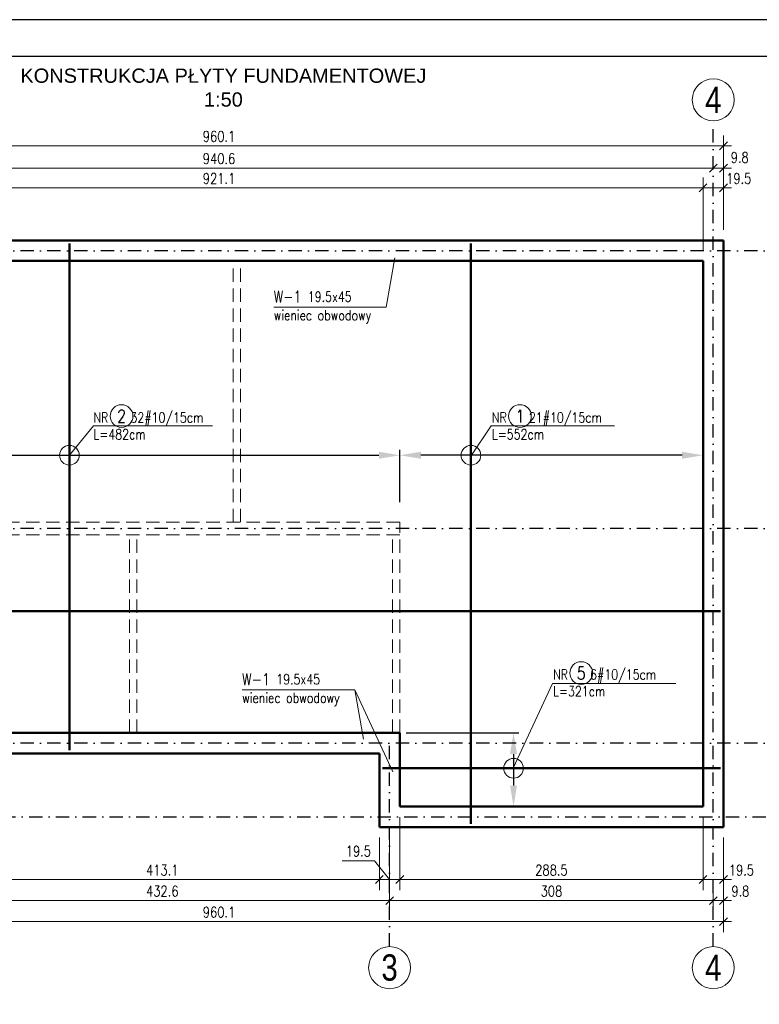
# Model space of a CAD drawing. Header units: inches. Extents: x 72095 to 82628, y -36879 to -32162.
# Tile 14 of 34: x 72787 to 73491, y -33099 to -32162. Entities that reach past the tile are written whole.
import ezdxf
from ezdxf.enums import TextEntityAlignment as Align

# ---------------------------------------------------------------- set-up
doc = ezdxf.new("R2010")
doc.units = ezdxf.units.IN
doc.header["$MEASUREMENT"] = 0
doc.linetypes.add('DASHDOT', pattern=[25.4, 12.7, -6.35, 0, -6.35])
doc.linetypes.add('DASHED', pattern=[19.05, 12.7, -6.35])
doc.layers.add('_tabelka', color=4, linetype='Continuous')
for name, color, linetype, lineweight in [('Obrys', 4, 'Continuous', 20), ('Opisy', 4, 'Continuous', 20), ('Osie', 6, 'DASHDOT', 15), ('WYMIARY', 6, 'Continuous', 15), ('ZBROJENIE', 7, 'Continuous', 50), ('ZBROJENIE zakres', 6, 'Continuous', 13), ('Ściany nośne', 5, 'Continuous', 50)]:
    doc.layers.add(name, color=color, linetype=linetype, lineweight=lineweight)
doc.styles.add('1. Simplex', font='simplex.shx', dxfattribs={"width": 0.8})
doc.styles.add('Arial', font='arial.ttf')
doc.styles.add('ROMANS', font='ROMANS.shx', dxfattribs={"width": 0.8})
doc.dimstyles.new('1_50', dxfattribs={"dimscale": 50, "dimtxt": 0.2, "dimasz": 0.15, "dimexe": 0.2, "dimexo": 0.2, "dimgap": 0.08, "dimtad": 1, "dimdec": 1, "dimzin": 9, "dimdsep": 46, "dimtxsty": '1. Simplex', "dimblk": 'OBLIQUE', "dimcen": 0.15, "dimdle": 0.15, "dimclrd": 256, "dimclre": 256, "dimclrt": 4, "dimadec": 1, "dimazin": 0, "dimtfac": 1, "dimtdec": 0, "dimtmove": 1, "dimatfit": 3, "dimfxl": 1, "dimlwd": -1, "dimlwe": -1, "dimarcsym": 0})
doc.dimstyles.new('1_50 zbrojenie', dxfattribs={"dimscale": 50, "dimtxt": 2.5e-06, "dimasz": 0.4, "dimexe": 0.1, "dimexo": 0.12, "dimgap": 0, "dimtad": 1, "dimrnd": 0.5, "dimzin": 12, "dimdsep": 46, "dimtxsty": 'ROMANS', "dimcen": 0, "dimdle": 10, "dimclrd": 256, "dimclrt": 2, "dimazin": 0, "dimtfac": 1, "dimtofl": 0, "dimtmove": 1, "dimatfit": 3, "dimfxl": 1, "dimtolj": 1, "dimtzin": 0, "dimarcsym": 0})

# ---------------------------------------------------------------- blocks, each defined once
blk = doc.blocks.new('_Oblique')
at = {"color": 0, "linetype": 'ByBlock', "lineweight": -2}
blk.add_line((-0.5, -0.5), (0.5, 0.5), dxfattribs=at)
blk = doc.blocks.new('*D3')
at = {"layer": 'Defpoints', "color": 0, "transparency": 16777216}
for p in [(73437.36, -32322.04), (72516.26, -32391.54), (73437.36, -32391.54)]:
    blk.add_point(p, dxfattribs=at)
at = {"layer": 'WYMIARY', "transparency": 16777216}
for p, q in [((72516.26, -32381.54), (72516.26, -32312.04)), ((73437.36, -32381.54), (73437.36, -32312.04)), ((72508.76, -32322.04), (73444.86, -32322.04))]:
    blk.add_line(p, q, dxfattribs=at)
at = {"layer": 'WYMIARY', "transparency": 16777216, "xscale": 7.5, "yscale": 7.5, "zscale": 7.5, "rotation": 180}
blk.add_blockref('_Oblique', (72516.26, -32322.04), dxfattribs=at)
at = {"layer": 'WYMIARY', "transparency": 16777216, "xscale": 7.5, "yscale": 7.5, "zscale": 7.5}
blk.add_blockref('_Oblique', (73437.36, -32322.04), dxfattribs=at)
at = {"layer": 'WYMIARY', "color": 4, "transparency": 16777216, "insert": (72976.81, -32313.04), "char_height": 10, "attachment_point": 5, "style": '1. Simplex'}
blk.add_mtext('921.1', dxfattribs=at)
blk = doc.blocks.new('*D4')
at = {"layer": 'Defpoints', "color": 0, "transparency": 16777216}
for p in [(72496.76, -32282.04), (72496.76, -32372.04), (73456.86, -32372.04)]:
    blk.add_point(p, dxfattribs=at)
at = {"layer": 'WYMIARY', "transparency": 16777216}
for p, q in [((72496.76, -32362.04), (72496.76, -32272.04)), ((73456.86, -32362.04), (73456.86, -32272.04)), ((73464.36, -32282.04), (72489.26, -32282.04))]:
    blk.add_line(p, q, dxfattribs=at)
at = {"layer": 'WYMIARY', "transparency": 16777216, "xscale": 7.5, "yscale": 7.5, "zscale": 7.5, "rotation": 180}
blk.add_blockref('_Oblique', (72496.76, -32282.04), dxfattribs=at)
at = {"layer": 'WYMIARY', "transparency": 16777216, "xscale": 7.5, "yscale": 7.5, "zscale": 7.5}
blk.add_blockref('_Oblique', (73456.86, -32282.04), dxfattribs=at)
at = {"layer": 'WYMIARY', "color": 4, "transparency": 16777216, "insert": (72976.81, -32273.04), "char_height": 10, "attachment_point": 5, "style": '1. Simplex'}
blk.add_mtext('960.1', dxfattribs=at)
blk = doc.blocks.new('*D6')
at = {"layer": 'Defpoints', "color": 0, "transparency": 16777216}
for p in [(73447.11, -32303.23), (72506.51, -32311.19), (73447.11, -32311.19)]:
    blk.add_point(p, dxfattribs=at)
at = {"layer": 'WYMIARY', "transparency": 16777216}
for p, q in [((72506.51, -32301.19), (72506.51, -32293.23)), ((73447.11, -32301.19), (73447.11, -32293.23)), ((72499.01, -32303.23), (73454.61, -32303.23))]:
    blk.add_line(p, q, dxfattribs=at)
at = {"layer": 'WYMIARY', "transparency": 16777216, "xscale": 7.5, "yscale": 7.5, "zscale": 7.5, "rotation": 180}
blk.add_blockref('_Oblique', (72506.51, -32303.23), dxfattribs=at)
at = {"layer": 'WYMIARY', "transparency": 16777216, "xscale": 7.5, "yscale": 7.5, "zscale": 7.5}
blk.add_blockref('_Oblique', (73447.11, -32303.23), dxfattribs=at)
at = {"layer": 'WYMIARY', "color": 4, "transparency": 16777216, "insert": (72976.81, -32294.23), "char_height": 10, "attachment_point": 5, "style": '1. Simplex'}
blk.add_mtext('940.6', dxfattribs=at)
blk = doc.blocks.new('*D7')
at = {"layer": 'Defpoints', "color": 0, "transparency": 16777216}
for p in [(73437.36, -32322.04), (73456.86, -32372.04), (73437.36, -32391.54)]:
    blk.add_point(p, dxfattribs=at)
at = {"layer": 'WYMIARY', "transparency": 16777216}
for p, q in [((73437.36, -32381.54), (73437.36, -32312.04)), ((73456.86, -32362.04), (73456.86, -32312.04)), ((73464.36, -32322.04), (73429.86, -32322.04))]:
    blk.add_line(p, q, dxfattribs=at)
at = {"layer": 'WYMIARY', "transparency": 16777216, "xscale": 7.5, "yscale": 7.5, "zscale": 7.5, "rotation": 180}
blk.add_blockref('_Oblique', (73437.36, -32322.04), dxfattribs=at)
at = {"layer": 'WYMIARY', "transparency": 16777216, "xscale": 7.5, "yscale": 7.5, "zscale": 7.5}
blk.add_blockref('_Oblique', (73456.86, -32322.04), dxfattribs=at)
at = {"layer": 'WYMIARY', "color": 4, "transparency": 16777216, "insert": (73471.31, -32313.04), "char_height": 10, "attachment_point": 5, "style": '1. Simplex'}
blk.add_mtext('19.5', dxfattribs=at)
blk = doc.blocks.new('*D8')
at = {"layer": 'Defpoints', "color": 0, "transparency": 16777216}
for p in [(73447.11, -32303.23), (73447.11, -32303.23), (73456.86, -32372.04)]:
    blk.add_point(p, dxfattribs=at)
at = {"layer": 'WYMIARY', "transparency": 16777216}
for p, q in [((73447.11, -32293.23), (73447.11, -32293.23)), ((73456.86, -32362.04), (73456.86, -32293.23)), ((73464.36, -32303.23), (73439.61, -32303.23))]:
    blk.add_line(p, q, dxfattribs=at)
at = {"layer": 'WYMIARY', "transparency": 16777216, "xscale": 7.5, "yscale": 7.5, "zscale": 7.5, "rotation": 180}
blk.add_blockref('_Oblique', (73447.11, -32303.23), dxfattribs=at)
at = {"layer": 'WYMIARY', "transparency": 16777216, "xscale": 7.5, "yscale": 7.5, "zscale": 7.5}
blk.add_blockref('_Oblique', (73456.86, -32303.23), dxfattribs=at)
at = {"layer": 'WYMIARY', "color": 4, "transparency": 16777216, "insert": (73472.26, -32293.04), "char_height": 10, "attachment_point": 5, "style": '1. Simplex'}
blk.add_mtext('9.8', dxfattribs=at)
blk = doc.blocks.new('*D23')
at = {"layer": 'Defpoints', "color": 0, "transparency": 16777216}
for p in [(72496.76, -32930.14), (73456.86, -32930.14), (72496.76, -33020.14)]:
    blk.add_point(p, dxfattribs=at)
at = {"layer": 'WYMIARY', "transparency": 16777216}
for p, q in [((72496.76, -32940.14), (72496.76, -33030.14)), ((73456.86, -32940.14), (73456.86, -33030.14)), ((73464.36, -33020.14), (72489.26, -33020.14))]:
    blk.add_line(p, q, dxfattribs=at)
at = {"layer": 'WYMIARY', "transparency": 16777216, "xscale": 7.5, "yscale": 7.5, "zscale": 7.5, "rotation": 180}
blk.add_blockref('_Oblique', (72496.76, -33020.14), dxfattribs=at)
at = {"layer": 'WYMIARY', "transparency": 16777216, "xscale": 7.5, "yscale": 7.5, "zscale": 7.5}
blk.add_blockref('_Oblique', (73456.86, -33020.14), dxfattribs=at)
at = {"layer": 'WYMIARY', "color": 4, "transparency": 16777216, "insert": (72976.81, -33011.14), "char_height": 10, "attachment_point": 5, "style": '1. Simplex'}
blk.add_mtext('960.1', dxfattribs=at)
blk = doc.blocks.new('*D24')
at = {"layer": 'Defpoints', "color": 0, "transparency": 16777216}
for p in [(72706.51, -32966.5), (73139.11, -32973.5), (72706.51, -33000.14)]:
    blk.add_point(p, dxfattribs=at)
at = {"layer": 'WYMIARY', "transparency": 16777216}
for p, q in [((72706.51, -32976.5), (72706.51, -33010.14)), ((73139.11, -32983.5), (73139.11, -33010.14)), ((73146.61, -33000.14), (72699.01, -33000.14))]:
    blk.add_line(p, q, dxfattribs=at)
at = {"layer": 'WYMIARY', "transparency": 16777216, "xscale": 7.5, "yscale": 7.5, "zscale": 7.5, "rotation": 180}
blk.add_blockref('_Oblique', (72706.51, -33000.14), dxfattribs=at)
at = {"layer": 'WYMIARY', "transparency": 16777216, "xscale": 7.5, "yscale": 7.5, "zscale": 7.5}
blk.add_blockref('_Oblique', (73139.11, -33000.14), dxfattribs=at)
at = {"layer": 'WYMIARY', "color": 4, "transparency": 16777216, "insert": (72922.81, -32991.14), "char_height": 10, "attachment_point": 5, "style": '1. Simplex'}
blk.add_mtext('432.6', dxfattribs=at)
blk = doc.blocks.new('*D25')
at = {"layer": 'Defpoints', "color": 0, "transparency": 16777216}
for p in [(73456.86, -32930.14), (73447.11, -32971.14), (73447.11, -33000.14)]:
    blk.add_point(p, dxfattribs=at)
at = {"layer": 'WYMIARY', "transparency": 16777216}
for p, q in [((73456.86, -32940.14), (73456.86, -33010.14)), ((73447.11, -32981.14), (73447.11, -33010.14)), ((73464.36, -33000.14), (73439.61, -33000.14))]:
    blk.add_line(p, q, dxfattribs=at)
at = {"layer": 'WYMIARY', "transparency": 16777216, "xscale": 7.5, "yscale": 7.5, "zscale": 7.5, "rotation": 180}
blk.add_blockref('_Oblique', (73447.11, -33000.14), dxfattribs=at)
at = {"layer": 'WYMIARY', "transparency": 16777216, "xscale": 7.5, "yscale": 7.5, "zscale": 7.5}
blk.add_blockref('_Oblique', (73456.86, -33000.14), dxfattribs=at)
at = {"layer": 'WYMIARY', "color": 4, "transparency": 16777216, "insert": (73472.86, -32991.14), "char_height": 10, "attachment_point": 5, "style": '1. Simplex'}
blk.add_mtext('9.8', dxfattribs=at)
blk = doc.blocks.new('*D26')
at = {"layer": 'Defpoints', "color": 0, "transparency": 16777216}
for p in [(73139.11, -32930.14), (73447.11, -32973.5), (73139.11, -33000.14)]:
    blk.add_point(p, dxfattribs=at)
at = {"layer": 'WYMIARY', "transparency": 16777216}
for p, q in [((73139.11, -32940.14), (73139.11, -33010.14)), ((73447.11, -32983.5), (73447.11, -33010.14)), ((73454.61, -33000.14), (73131.61, -33000.14))]:
    blk.add_line(p, q, dxfattribs=at)
at = {"layer": 'WYMIARY', "transparency": 16777216, "xscale": 7.5, "yscale": 7.5, "zscale": 7.5, "rotation": 180}
blk.add_blockref('_Oblique', (73139.11, -33000.14), dxfattribs=at)
at = {"layer": 'WYMIARY', "transparency": 16777216, "xscale": 7.5, "yscale": 7.5, "zscale": 7.5}
blk.add_blockref('_Oblique', (73447.11, -33000.14), dxfattribs=at)
at = {"layer": 'WYMIARY', "color": 4, "transparency": 16777216, "insert": (73293.11, -32991.14), "char_height": 10, "attachment_point": 5, "style": '1. Simplex'}
blk.add_mtext('308', dxfattribs=at)
blk = doc.blocks.new('*D28')
at = {"layer": 'Defpoints', "color": 0, "transparency": 16777216}
for p in [(72716.26, -32930.14), (73129.36, -32930.14), (73129.36, -32980.14)]:
    blk.add_point(p, dxfattribs=at)
at = {"layer": 'WYMIARY', "transparency": 16777216}
for p, q in [((72716.26, -32940.14), (72716.26, -32990.14)), ((73129.36, -32940.14), (73129.36, -32990.14)), ((72708.76, -32980.14), (73136.86, -32980.14))]:
    blk.add_line(p, q, dxfattribs=at)
at = {"layer": 'WYMIARY', "transparency": 16777216, "xscale": 7.5, "yscale": 7.5, "zscale": 7.5, "rotation": 180}
blk.add_blockref('_Oblique', (72716.26, -32980.14), dxfattribs=at)
at = {"layer": 'WYMIARY', "transparency": 16777216, "xscale": 7.5, "yscale": 7.5, "zscale": 7.5}
blk.add_blockref('_Oblique', (73129.36, -32980.14), dxfattribs=at)
at = {"layer": 'WYMIARY', "color": 4, "transparency": 16777216, "insert": (72922.81, -32971.14), "char_height": 10, "attachment_point": 5, "style": '1. Simplex'}
blk.add_mtext('413.1', dxfattribs=at)
blk = doc.blocks.new('*D29')
at = {"layer": 'Defpoints', "color": 0, "transparency": 16777216}
for p in [(73148.86, -32910.64), (73129.36, -32930.14), (73129.36, -32980.14)]:
    blk.add_point(p, dxfattribs=at)
at = {"layer": 'WYMIARY', "transparency": 16777216}
for p, q in [((73148.86, -32920.64), (73148.86, -32990.14)), ((73129.36, -32940.14), (73129.36, -32990.14)), ((73093.95, -32962.14), (73124.81, -32962.14)), ((73124.81, -32962.14), (73139.11, -32980.14)), ((73156.36, -32980.14), (73121.86, -32980.14))]:
    blk.add_line(p, q, dxfattribs=at)
at = {"layer": 'WYMIARY', "transparency": 16777216, "xscale": 7.5, "yscale": 7.5, "zscale": 7.5, "rotation": 180}
blk.add_blockref('_Oblique', (73129.36, -32980.14), dxfattribs=at)
at = {"layer": 'WYMIARY', "transparency": 16777216, "xscale": 7.5, "yscale": 7.5, "zscale": 7.5}
blk.add_blockref('_Oblique', (73148.86, -32980.14), dxfattribs=at)
at = {"layer": 'WYMIARY', "color": 4, "transparency": 16777216, "insert": (73109.38, -32953.14), "char_height": 10, "attachment_point": 5, "style": '1. Simplex'}
blk.add_mtext('19.5', dxfattribs=at)
blk = doc.blocks.new('*D30')
at = {"layer": 'Defpoints', "color": 0, "transparency": 16777216}
for p in [(73437.36, -32910.64), (73456.86, -32930.14), (73437.36, -32980.14)]:
    blk.add_point(p, dxfattribs=at)
at = {"layer": 'WYMIARY', "transparency": 16777216}
for p, q in [((73437.36, -32920.64), (73437.36, -32990.14)), ((73456.86, -32940.14), (73456.86, -32990.14)), ((73464.36, -32980.14), (73429.86, -32980.14))]:
    blk.add_line(p, q, dxfattribs=at)
at = {"layer": 'WYMIARY', "transparency": 16777216, "xscale": 7.5, "yscale": 7.5, "zscale": 7.5, "rotation": 180}
blk.add_blockref('_Oblique', (73437.36, -32980.14), dxfattribs=at)
at = {"layer": 'WYMIARY', "transparency": 16777216, "xscale": 7.5, "yscale": 7.5, "zscale": 7.5}
blk.add_blockref('_Oblique', (73456.86, -32980.14), dxfattribs=at)
at = {"layer": 'WYMIARY', "color": 4, "transparency": 16777216, "insert": (73473.86, -32971.14), "char_height": 10, "attachment_point": 5, "style": '1. Simplex'}
blk.add_mtext('19.5', dxfattribs=at)
blk = doc.blocks.new('*D31')
at = {"layer": 'Defpoints', "color": 0, "transparency": 16777216}
for p in [(73148.86, -32910.64), (73437.36, -32910.64), (73148.86, -32980.14)]:
    blk.add_point(p, dxfattribs=at)
at = {"layer": 'WYMIARY', "transparency": 16777216}
for p, q in [((73148.86, -32920.64), (73148.86, -32990.14)), ((73437.36, -32920.64), (73437.36, -32990.14)), ((73444.86, -32980.14), (73141.36, -32980.14))]:
    blk.add_line(p, q, dxfattribs=at)
at = {"layer": 'WYMIARY', "transparency": 16777216, "xscale": 7.5, "yscale": 7.5, "zscale": 7.5, "rotation": 180}
blk.add_blockref('_Oblique', (73148.86, -32980.14), dxfattribs=at)
at = {"layer": 'WYMIARY', "transparency": 16777216, "xscale": 7.5, "yscale": 7.5, "zscale": 7.5}
blk.add_blockref('_Oblique', (73437.36, -32980.14), dxfattribs=at)
at = {"layer": 'WYMIARY', "color": 4, "transparency": 16777216, "insert": (73293.11, -32971.14), "char_height": 10, "attachment_point": 5, "style": '1. Simplex'}
blk.add_mtext('288.5', dxfattribs=at)
blk = doc.blocks.new('*D42')
at = {"layer": 'Defpoints', "color": 0, "transparency": 16777216}
for p in [(73148.86, -32576.39), (72696.76, -32616.54), (73148.86, -32627.04)]:
    blk.add_point(p, dxfattribs=at)
at = {"layer": 'ZBROJENIE zakres', "color": 0, "lineweight": -2, "transparency": 16777216}
for p, q in [((72696.76, -32610.54), (72696.76, -32571.39)), ((73148.86, -32621.04), (73148.86, -32571.39))]:
    blk.add_line(p, q, dxfattribs=at)
at = {"layer": 'ZBROJENIE zakres', "lineweight": -2, "transparency": 16777216}
blk.add_line((72716.76, -32576.39), (73128.86, -32576.39), dxfattribs=at)
at = {"layer": 'ZBROJENIE zakres', "transparency": 16777216}
for points in [[(72716.76, -32573.05), (72716.76, -32579.72), (72696.76, -32576.39)], [(73128.86, -32579.72), (73128.86, -32573.05), (73148.86, -32576.39)]]:
    blk.add_solid(points, dxfattribs=at)
at = {"layer": 'ZBROJENIE zakres', "color": 2, "transparency": 16777216, "insert": (72922.81, -32576.39), "char_height": 0.000125, "attachment_point": 5, "style": 'ROMANS'}
blk.add_mtext('\\A1;452', dxfattribs=at)
blk = doc.blocks.new('*D43')
at = {"layer": 'Defpoints', "color": 0, "transparency": 16777216}
for p in [(73148.86, -32576.39), (73437.36, -32599.47), (73148.86, -32616.54)]:
    blk.add_point(p, dxfattribs=at)
at = {"layer": 'ZBROJENIE zakres', "color": 0, "lineweight": -2, "transparency": 16777216}
for p, q in [((73148.86, -32610.54), (73148.86, -32571.39)), ((73437.36, -32593.47), (73437.36, -32571.39))]:
    blk.add_line(p, q, dxfattribs=at)
at = {"layer": 'ZBROJENIE zakres', "lineweight": -2, "transparency": 16777216}
blk.add_line((73417.36, -32576.39), (73168.86, -32576.39), dxfattribs=at)
at = {"layer": 'ZBROJENIE zakres', "transparency": 16777216}
for points in [[(73168.86, -32573.05), (73168.86, -32579.72), (73148.86, -32576.39)], [(73417.36, -32579.72), (73417.36, -32573.05), (73437.36, -32576.39)]]:
    blk.add_solid(points, dxfattribs=at)
at = {"layer": 'ZBROJENIE zakres', "color": 2, "transparency": 16777216, "insert": (73293.11, -32576.39), "char_height": 0.000125, "attachment_point": 5, "style": 'ROMANS'}
blk.add_mtext('\\A1;288.5', dxfattribs=at)
blk = doc.blocks.new('*D46')
at = {"layer": 'Defpoints', "color": 0, "transparency": 16777216}
for p in [(73148.86, -32840.64), (73239.88, -32910.64), (73257.02, -32910.64)]:
    blk.add_point(p, dxfattribs=at)
at = {"layer": 'ZBROJENIE zakres', "color": 0, "lineweight": -2, "transparency": 16777216}
for p, q in [((73154.86, -32840.64), (73262.02, -32840.64)), ((73245.88, -32910.64), (73262.02, -32910.64))]:
    blk.add_line(p, q, dxfattribs=at)
at = {"layer": 'ZBROJENIE zakres', "lineweight": -2, "transparency": 16777216}
blk.add_line((73257.02, -32860.64), (73257.02, -32890.64), dxfattribs=at)
at = {"layer": 'ZBROJENIE zakres', "transparency": 16777216}
for points in [[(73260.35, -32860.64), (73253.69, -32860.64), (73257.02, -32840.64)], [(73253.69, -32890.64), (73260.35, -32890.64), (73257.02, -32910.64)]]:
    blk.add_solid(points, dxfattribs=at)
at = {"layer": 'ZBROJENIE zakres', "color": 2, "transparency": 16777216, "insert": (73257.02, -32875.64), "char_height": 0.000125, "attachment_point": 5, "rotation": 90, "style": 'ROMANS'}
blk.add_mtext('\\A1;70', dxfattribs=at)

msp = doc.modelspace()

# ---------------------------------------------------------------- linework, layer by layer
at = {"layer": '_tabelka', "linetype": 'Continuous', "ltscale": 10}
for points in [[(72094.664, -33646.98), (74194.664, -33646.98), (74194.664, -32161.98), (72094.664, -32161.98)], [(72194.664, -33611.98), (74159.664, -33611.98), (74159.664, -32196.98), (72194.664, -32196.98)]]:
    msp.add_lwpolyline(points, close=True, dxfattribs=at)
at = {"layer": 'Obrys', "color": 9, "linetype": 'DASHED', "lineweight": 5}
for p, q in [((72990.157, -32640.088), (72990.157, -32391.538)), ((72997.157, -32640.088), (72997.157, -32391.538)), ((73148.857, -32640.088), (72516.257, -32640.088)), ((73148.857, -32840.638), (73148.857, -32640.088)), ((73148.857, -32652.088), (72516.257, -32652.088)), ((72891.457, -32840.638), (72891.457, -32652.088)), ((72898.457, -32840.638), (72898.457, -32652.088)), ((73141.857, -32840.638), (73141.857, -32652.088))]:
    msp.add_line(p, q, dxfattribs=at)
at = {"layer": 'Opisy', "color": 6}
for points in [[(73028.803, -32435.599), (73135.988, -32435.599), (73144.188, -32388.533)], [(72970.639, -32548.479), (72857.306, -32548.479), (72834.484, -32576.386)], [(73353.209, -32548.479), (73235.675, -32548.479), (73217.053, -32576.386)], [(73411.483, -32793.419), (73293.95, -32793.419), (73256.776, -32874.199)], [(72998.816, -32799.589), (73106.001, -32799.589), (73142.201, -32877.523)], [(72998.816, -32799.589), (73106.001, -32799.589), (73114.201, -32846.655)]]:
    msp.add_lwpolyline(points, dxfattribs=at)
for centre in [(72884.046, -32539.111), (73263.155, -32539.111), (73321.429, -32783.586)]:
    msp.add_circle(centre, 10.8, dxfattribs=at)
at = {"layer": 'Opisy'}
for centre in [(72834.484, -32576.386), (73216.525, -32576.386), (73257.02, -32874.199)]:
    msp.add_circle(centre, 9.375, dxfattribs=at)
at = {"layer": 'Osie', "lineweight": -3}
for p, q in [((73447.107, -33043.94), (73447.107, -32258.235)), ((73565.574, -32381.788), (72388.04, -32381.788)), ((73565.574, -32646.088), (72388.04, -32646.088)), ((73565.574, -32850.388), (72388.04, -32850.388)), ((73139.107, -33043.94), (73139.107, -32850.388)), ((72388.04, -32920.388), (73565.574, -32920.388))]:
    msp.add_line(p, q, dxfattribs=at)
at = {"layer": 'Osie', "color": 4, "linetype": 'Continuous', "ltscale": 35}
for centre in [(73447.107, -32238.235), (73139.107, -33063.94), (73447.107, -33063.94)]:
    msp.add_circle(centre, 20, dxfattribs=at)
at = {"layer": 'ZBROJENIE'}
for p, q in [((72834.484, -32375.038), (72834.484, -32857.138)), ((73216.525, -32375.038), (73216.525, -32927.138)), ((72499.757, -32724.65), (73453.857, -32724.65)), ((73132.357, -32874.199), (73453.857, -32874.199))]:
    msp.add_line(p, q, dxfattribs=at)
at = {"layer": 'Ściany nośne', "color": 4, "ltscale": 35}
for p, q in [((73456.857, -32372.038), (72496.757, -32372.038)), ((73456.857, -32930.138), (73456.857, -32372.038)), ((73437.357, -32391.538), (72516.257, -32391.538)), ((73437.357, -32910.638), (73437.357, -32391.538)), ((73148.857, -32840.638), (72696.757, -32840.638)), ((73148.857, -32840.638), (73148.857, -32910.638)), ((73129.357, -32860.138), (72716.257, -32860.138)), ((73129.357, -32930.138), (73129.357, -32860.138)), ((73437.357, -32910.638), (73148.857, -32910.638)), ((73456.857, -32930.138), (73129.357, -32930.138))]:
    msp.add_line(p, q, dxfattribs=at)

# ---------------------------------------------------------------- texts
at = {"layer": 'Opisy', "color": 7, "lineweight": 50, "style": '1. Simplex', "width": 0.8}
for s, p in [('2', (72884.046, -32539.145)), ('1', (73263.155, -32539.145)), ('5', (73321.429, -32783.62))]:
    msp.add_text(s, height=12, dxfattribs=at).set_placement(p, align=Align.MIDDLE_CENTER)
at = {"layer": 'Opisy', "color": 7, "lineweight": 0, "insert": (72980.947, -32226.675), "char_height": 13.6, "width": 495.8254, "attachment_point": 5, "style": 'Arial'}
msp.add_mtext('KONSTRUKCJA PŁYTY FUNDAMENTOWEJ\\P1:50', dxfattribs=at)
at = {"layer": 'Opisy', "char_height": 9.6, "width": 208.09715, "attachment_point": 4, "style": '1. Simplex'}
for s, insert in [('\\A1;{\\H1.14583x;\\C7;W-1 }19.5x45 \\Pwieniec obwodowy', (73028.803, -32435.599)), ('\\A1;NR    32#10/15cm\\PL=482cm', (72857.306, -32548.479)), ('\\A1;NR    21#10/15cm\\PL=552cm', (73236.415, -32548.479)), ('\\A1;{\\H1.14583x;\\C7;W-1 }19.5x45 \\Pwieniec obwodowy', (72998.816, -32799.589)), ('\\A1;NR    6#10/15cm\\PL=321cm', (73294.69, -32792.955))]:
    msp.add_mtext(s, dxfattribs=dict(at, insert=insert))
at = {"layer": 'Osie', "color": 7, "linetype": 'Continuous', "ltscale": 35, "char_height": 25, "width": 63.5564, "attachment_point": 5, "style": 'Arial'}
for s, insert in [('\\W0.8;4', (73447.107, -32238.235)), ('\\W0.8;3', (73139.107, -33063.94)), ('\\W0.8;4', (73447.107, -33063.94))]:
    msp.add_mtext(s, dxfattribs=dict(at, insert=insert))

# ---------------------------------------------------------------- dimensions: what is measured, and where the dimension line sits
at = {"layer": 'WYMIARY'}
dim = msp.add_linear_dim(base=(72496.757, -32282.038), p1=(73456.857, -32372.038), p2=(72496.757, -32372.038), dimstyle='1_50', override={"dimfxl": 10, "dimfxlon": 1}, dxfattribs=at)
dim.commit()
dim.dimension.update_dxf_attribs({"geometry": '*D4', "text_midpoint": (72976.807, -32273.038)})
for base, p1, p2, picture, middle in [((73447.107, -32303.228), (72506.507, -32311.191), (73447.107, -32311.191), '*D6', (72976.807, -32294.228)), ((73437.357, -32322.038), (72516.257, -32391.538), (73437.357, -32391.538), '*D3', (72976.807, -32313.038)), ((72496.757, -33020.138), (73456.857, -32930.138), (72496.757, -32930.138), '*D23', (72976.807, -33011.138)), ((73129.357, -32980.138), (72716.257, -32930.138), (73129.357, -32930.138), '*D28', (72922.807, -32971.138))]:
    dim = msp.add_linear_dim(base=base, p1=p1, p2=p2, dimstyle='1_50', dxfattribs=at)
    dim.commit()
    dim.dimension.update_dxf_attribs({"geometry": picture, "text_midpoint": middle})
for base, p1, p2, picture, middle in [((73447.10709507, -32303.228261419), (73456.85709507, -32372.037697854), (73447.10709507, -32303.228261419), '*D8', (73472.25709507, -32302.037697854)), ((73437.357, -32322.038), (73456.857, -32372.038), (73437.357, -32391.538), '*D7', (73471.307, -32322.038)), ((73129.357, -32980.138), (73148.857, -32910.638), (73129.357, -32930.138), '*D29', (73120.807, -32962.138)), ((73437.357, -32980.138), (73456.857, -32930.138), (73437.357, -32910.638), '*D30', (73473.857, -32980.138)), ((73447.10709507, -33000.137697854), (73456.85709507, -32930.137697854), (73447.10709507, -32971.137697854), '*D25', (73472.85709507, -33000.137697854))]:
    dim = msp.add_linear_dim(base=base, p1=p1, p2=p2, angle=180, dimstyle='1_50', dxfattribs=at)
    dim.commit()
    dim.dimension.update_dxf_attribs({"geometry": picture, "text_midpoint": middle, "dimtype": 160})
for base, p1, p2, picture, middle in [((73148.857, -32980.138), (73437.357, -32910.638), (73148.857, -32910.638), '*D31', (73293.107, -32971.138)), ((73139.107, -33000.138), (73447.107, -32973.5), (73139.107, -32930.138), '*D26', (73293.107, -32991.138)), ((72706.507, -33000.138), (73139.107, -32973.5), (72706.507, -32966.5), '*D24', (72922.807, -32991.138))]:
    dim = msp.add_linear_dim(base=base, p1=p1, p2=p2, angle=180, dimstyle='1_50', dxfattribs=at)
    dim.commit()
    dim.dimension.update_dxf_attribs({"geometry": picture, "text_midpoint": middle})
at = {"layer": 'ZBROJENIE zakres'}
dim = msp.add_linear_dim(base=(73148.857, -32576.386), p1=(72696.757, -32616.538), p2=(73148.857, -32627.038), dimstyle='1_50 zbrojenie', dxfattribs=at)
dim.commit()
dim.dimension.update_dxf_attribs({"geometry": '*D42', "text_midpoint": (72922.807, -32576.386)})
for base, p1, p2, angle, picture, middle in [((73148.857, -32576.386), (73437.357, -32599.467), (73148.857, -32616.538), 180, '*D43', (73293.107, -32576.386)), ((73257.02, -32910.638), (73148.857, -32840.638), (73239.878, -32910.638), 90, '*D46', (73257.02, -32875.638))]:
    dim = msp.add_linear_dim(base=base, p1=p1, p2=p2, angle=angle, dimstyle='1_50 zbrojenie', dxfattribs=at)
    dim.commit()
    dim.dimension.update_dxf_attribs({"geometry": picture, "text_midpoint": middle})

doc.saveas('drawing.dxf')
